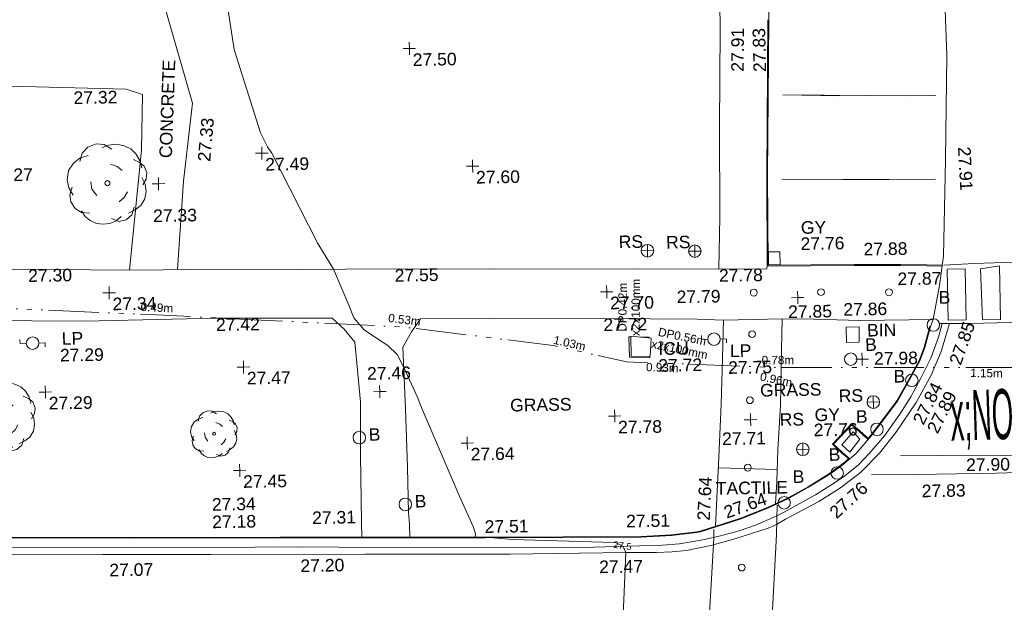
# Model space of a CAD drawing. Header units: millimetres. Extents: x -287732 to 520720, y -88450 to 287754.
# Tile 189 of 256: x -36052 to -6642, y 82152 to 99542. Entities that reach past the tile are written whole.
import ezdxf

# ---------------------------------------------------------------- set-up
doc = ezdxf.new("R2010")
doc.units = ezdxf.units.MM
for name, pattern in [('IMPORT-UG_EIR_QLB2 _2_', [2750, 1500, -300, 0, -300, 150, -300, 0, -200]), ('IMPORT-UG_ELEC_QLB2 _2_', [2500, 1500, -300, 0, -50, 150, -300, 0, -200]), ('IMPORT-UG_ELEC_STREET LIGHTING_QLB2 _2_', [2700, 1500, -300, 0, -250, 150, -300, 0, -200])]:
    doc.linetypes.add(name, pattern=pattern)
for name, color, linetype, lineweight, true_color in [('00_TOPO_BIN', 7, 'Continuous', 9, 0x7f5f3f), ('00_TOPO_FOOTPATH', 7, 'Continuous', 9, 0xa50000), ('00_TOPO_FORM_LINES', 7, 'Continuous', 9, 0x666666), ('00_TOPO_FURN_BOLLARD', 7, 'Continuous', 9, 0x666666), ('00_TOPO_FURN_LAMP_POST', 7, 'Continuous', 9, 0x666666), ('00_TOPO_FURN_SIGN', 7, 'Continuous', 9, 0x666666), ('00_TOPO_KERB_BOTTOM', 1, 'Continuous', 9, 0xff0000), ('00_TOPO_KERB_TOP', 7, 'Continuous', 9, 0xa500a5), ('00_TOPO_LEVEL_SPOT', 7, 'Continuous', 9, 0x666666), ('00_TOPO_ROAD_MARKING_WHITE_CONTINUOUS', 7, 'Continuous', 9, 0x999999), ('00_TOPO_ROAD_MARKING_WHITE_DASH', 7, 'Continuous', 9, 0x999999), ('00_TOPO_ROAD_MARKING_YELLOW_CONTINUOUS', 40, 'Continuous', 9, 0xffbf00), ('00_TOPO_SERV_GULLY', 7, 'Continuous', 9, 0x5252a5), ('00_TOPO_SERV_IC', 5, 'Continuous', 9, 0x0000ff), ('00_TOPO_TREE', 7, 'Continuous', 9, 0x666666), ('01_DTM_CONTOUR_MJR', 7, 'Continuous', 9, 0x7f3f00), ('01_DTM_CONTOUR_MJR_LABELS', 7, 'Continuous', 9, 0x7f3f00), ('12333-PUM-2D-U-0001-C01 - Rev2_REVIT IMPORT_dwg', 7, 'Continuous', 9, 0x767676), ('PUM-EIRCOMM-NOTES', 6, 'Continuous', 9, 0xff00ff), ('PUM-EIRCOMM-QLB2', 6, 'IMPORT-UG_EIR_QLB2 _2_', 9, 0xff00ff), ('PUM-ELECTRIC-MH', 1, 'Continuous', 9, 0xff0000), ('PUM-ELECTRIC-QLB2', 1, 'IMPORT-UG_ELEC_QLB2 _2_', 9, 0xff0000)]:
    doc.layers.add(name, color=color, linetype=linetype, lineweight=lineweight, true_color=true_color)
for name, color, linetype, lineweight in [('00_TOPO_PEDASTRIAN', 7, 'Continuous', 9), ('00_TOPO_ROAD_EDGE', 7, 'Continuous', 9), ('00_TOPO_ROAD_TEXT', 7, 'Continuous', 9), ('00_TOPO_SURFACE', 7, 'Continuous', 9), ('00_TOPO_SURVEY_TEXT', 7, 'Continuous', 9)]:
    doc.layers.add(name, color=color, linetype=linetype, lineweight=lineweight)
doc.styles.add('Arial_1', font='arial.ttf', dxfattribs={"height": 250})
doc.styles.add('Swis721 Lt BT_1', font='swissl.ttf', dxfattribs={"height": 200})
doc.styles.add('Swis721 Lt BT_2', font='swissl.ttf', dxfattribs={"height": 375})
doc.styles.add('Swis721 Lt BT_26', font='swissl.ttf', dxfattribs={"width": 0.395192, "height": 1494.853668})

# ---------------------------------------------------------------- blocks, each defined once
blk = doc.blocks.new('12333-PUM-2D-U-0001-C01 - Rev2_REVIT IMPORT_dwg_CONIFEROUS_TREE-2077106-Site Location Plan Proposed')
at = {"layer": '00_TOPO_TREE', "color": 254, "true_color": 0xcccccc, "flags": 128}
for points in [[(533866146, 725644316), (533866211, 725644533), (533866364, 725644686), (533866581, 725644773), (533866799, 725644751), (533866995, 725644620)], [(533866734, 725644664), (533866908, 725644729), (533867126, 725644751), (533867321, 725644707), (533867496, 725644620), (533867626, 725644490), (533867735, 725644316), (533867779, 725644120)], [(533865950, 725643423), (533865841, 725643619), (533865798, 725643837), (533865841, 725644076), (533865972, 725644272), (533866146, 725644403), (533866364, 725644468)], [(533867561, 725644337), (533867713, 725644272), (533867844, 725644163), (533867909, 725643989), (533867887, 725643815), (533867800, 725643662)], [(533866951, 725644228), (533867126, 725644163), (533867256, 725644054)], [(533866581, 725643401), (533866451, 725643575), (533866429, 725643771)], [(533867779, 725643858), (533867866, 725643684), (533867887, 725643488), (533867844, 725643292), (533867735, 725643118), (533867583, 725643009), (533867409, 725642922)], [(533866385, 725642944), (533866168, 725642966), (533865993, 725643075), (533865885, 725643249), (533865863, 725643445), (533865928, 725643641)], [(533867387, 725643488), (533867300, 725643336), (533867169, 725643227)], [(533867213, 725642835), (533867082, 725642726), (533866908, 725642661), (533866734, 725642639), (533866559, 725642661), (533866385, 725642748), (533866255, 725642857), (533866168, 725643009)], [(533867561, 725643075), (533867496, 725642879), (533867343, 725642748), (533867147, 725642705), (533866951, 725642792)]]:
    blk.add_lwpolyline(points, dxfattribs=at)
at = {"layer": '00_TOPO_TREE', "color": 254, "true_color": 0xcccccc}
blk.add_circle((533866864, 725643728), 67.2, dxfattribs=at)
blk = doc.blocks.new('12333-PUM-2D-U-0001-C01 - Rev2_REVIT IMPORT_dwg_CONIFEROUS_TREE-2077107-Site Location Plan Proposed')
at = {"layer": '00_TOPO_TREE', "color": 254, "true_color": 0xcccccc, "flags": 128}
for points in [[(533872768, 725643507), (533872811, 725643651), (533872912, 725643751), (533873055, 725643808), (533873199, 725643794), (533873328, 725643708)], [(533873156, 725643737), (533873271, 725643780), (533873414, 725643794), (533873543, 725643765), (533873658, 725643708), (533873744, 725643622), (533873816, 725643507), (533873845, 725643378)], [(533872639, 725642918), (533872567, 725643048), (533872539, 725643191), (533872567, 725643349), (533872653, 725643478), (533872768, 725643564), (533872912, 725643607)], [(533873299, 725643450), (533873414, 725643406), (533873500, 725643335)], [(533873701, 725643521), (533873802, 725643478), (533873888, 725643406), (533873931, 725643292), (533873917, 725643177), (533873859, 725643076)], [(533873055, 725642904), (533872969, 725643019), (533872955, 725643148)], [(533873845, 725643205), (533873902, 725643091), (533873917, 725642961), (533873888, 725642832), (533873816, 725642717), (533873716, 725642646), (533873601, 725642588)], [(533872926, 725642603), (533872783, 725642617), (533872668, 725642689), (533872596, 725642804), (533872582, 725642933), (533872625, 725643062)], [(533873587, 725642961), (533873529, 725642861), (533873443, 725642789)], [(533873472, 725642531), (533873386, 725642459), (533873271, 725642416), (533873156, 725642402), (533873041, 725642416), (533872926, 725642473), (533872840, 725642545), (533872783, 725642646)], [(533873701, 725642689), (533873658, 725642559), (533873558, 725642473), (533873429, 725642445), (533873299, 725642502)]]:
    blk.add_lwpolyline(points, dxfattribs=at)
at = {"layer": '00_TOPO_TREE', "color": 254, "true_color": 0xcccccc}
blk.add_circle((533873242, 725643119), 44.3, dxfattribs=at)
blk = doc.blocks.new('12333-PUM-2D-U-0001-C01 - Rev2_REVIT IMPORT_dwg_CONIFEROUS_TREE-2077130-Site Location Plan Proposed')
at = {"layer": '00_TOPO_TREE', "color": 254, "true_color": 0xcccccc, "flags": 128}
for points in [[(533869377, 725651318), (533869450, 725651563), (533869622, 725651735), (533869868, 725651833), (533870113, 725651809), (533870334, 725651662)], [(533870039, 725651711), (533870236, 725651784), (533870481, 725651809), (533870702, 725651760), (533870898, 725651662), (533871046, 725651514), (533871168, 725651318), (533871217, 725651097)], [(533869156, 725650312), (533869033, 725650533), (533868984, 725650778), (533869033, 725651048), (533869180, 725651269), (533869377, 725651416), (533869622, 725651490)], [(533870972, 725651342), (533871144, 725651269), (533871291, 725651146), (533871365, 725650950), (533871340, 725650753), (533871242, 725650582)], [(533870285, 725651220), (533870481, 725651146), (533870628, 725651023)], [(533871217, 725650803), (533871316, 725650606), (533871340, 725650385), (533871291, 725650164), (533871168, 725649968), (533870997, 725649845), (533870800, 725649747)], [(533869647, 725649772), (533869401, 725649796), (533869205, 725649919), (533869082, 725650115), (533869058, 725650336), (533869131, 725650557)], [(533869868, 725650287), (533869720, 725650483), (533869696, 725650704)], [(533870776, 725650385), (533870678, 725650213), (533870530, 725650091)], [(533870972, 725649919), (533870898, 725649698), (533870727, 725649551), (533870506, 725649502), (533870285, 725649600)], [(533870579, 725649649), (533870432, 725649526), (533870236, 725649453), (533870039, 725649428), (533869843, 725649453), (533869647, 725649551), (533869499, 725649674), (533869401, 725649845)]]:
    blk.add_lwpolyline(points, dxfattribs=at)
at = {"layer": '00_TOPO_TREE', "color": 254, "true_color": 0xcccccc}
blk.add_circle((533870187, 725650655), 75.7, dxfattribs=at)
blk = doc.blocks.new('12333-PUM-2D-U-0001-C01 - Rev2_REVIT IMPORT_dwg_MSL_Bollard_2-2077182-Site Location Plan Proposed')
at = {"layer": '00_TOPO_FURN_BOLLARD', "color": 254, "true_color": 0xcccccc}
blk.add_circle((0, 0), 62.5, dxfattribs=at)
blk = doc.blocks.new('12333-PUM-2D-U-0001-C01 - Rev2_REVIT IMPORT_dwg_GROUND_LAMP-2077185-Site Location Plan Proposed')
at = {"layer": '00_TOPO_FORM_LINES', "color": 254, "true_color": 0xcccccc}
blk.add_circle((0, 0), 337, dxfattribs=at)
blk = doc.blocks.new('12333-PUM-2D-U-0001-C01 - Rev2_REVIT IMPORT_dwg_MSL_RoadSign_SYM-2077193-Site Location Plan Proposed')
at = {"layer": '00_TOPO_FURN_SIGN', "color": 254, "true_color": 0xcccccc}
for p, q in [((-500, 0), (500, 0)), ((0, -500), (0, 500))]:
    blk.add_line(p, q, dxfattribs=at)
blk.add_circle((0, 0), 500, dxfattribs=at)
blk = doc.blocks.new('12333-PUM-2D-U-0001-C01 - Rev2_REVIT IMPORT_dwg_MSL_Lamp_Post_SYM-2077199-Site Location Plan Proposed')
at = {"layer": '00_TOPO_FURN_LAMP_POST', "color": 254, "true_color": 0xcccccc, "flags": 128}
for points in [[(-500, 0), (-1000, 0), (-1000, 317)], [(500, 0), (1000, 0), (1000, -317)]]:
    blk.add_lwpolyline(points, dxfattribs=at)
at = {"layer": '00_TOPO_FURN_LAMP_POST', "color": 254, "true_color": 0xcccccc}
blk.add_circle((0, 0), 500, dxfattribs=at)
blk = doc.blocks.new('12333-PUM-2D-U-0001-C01 - Rev2_REVIT IMPORT_dwg_MM-2077200-Site Location Plan Proposed')
at = {"layer": '00_TOPO_LEVEL_SPOT', "color": 254, "true_color": 0xcccccc, "flags": 128}
for points in [[(0, -500), (0, 0), (-500, 0)], [(500, 0), (0, 0), (0, 500)]]:
    blk.add_lwpolyline(points, dxfattribs=at)
blk = doc.blocks.new('12333-PUM-2D-U-0001-C01 - Rev2_REVIT IMPORT_dwg_MGS62954_T2_Galway_ITM_3d_Rev1-2077680-Site Location Plan Proposed')
at = {"layer": '00_TOPO_BIN', "color": 254, "true_color": 0xcccccc}
for p, q in [((533892176, 725645513), (533892176, 725645971)), ((533892176, 725645971), (533892557, 725645971)), ((533892557, 725645971), (533892557, 725645513)), ((533892176, 725645513), (533892557, 725645513))]:
    blk.add_line(p, q, dxfattribs=at)
at = {"layer": '00_TOPO_FOOTPATH', "color": 254, "true_color": 0xcccccc, "flags": 128}
for points in [[(533837271, 725648645), (533839604, 725648601), (533842335, 725648558), (533845131, 725648518), (533848796, 725648439), (533850985, 725648363), (533854020, 725648331), (533857372, 725648273), (533860171, 725648238), (533863565, 725648186), (533867771, 725648127), (533870573, 725648051), (533871804, 725648040), (533872430, 725648048), (533875790, 725647983), (533878716, 725647943), (533881609, 725647887), (533885852, 725647828), (533888400, 725647770), (533888460, 725649319), (533888493, 725652011), (533888568, 725654926), (533888578, 725657297), (533888600, 725659720)], [(533877600, 725639956), (533877596, 725640401), (533877599, 725642409), (533877626, 725643993), (533877487, 725645776), (533877179, 725646169), (533876827, 725646503), (533873352, 725646564), (533869433, 725646551), (533866273, 725646623), (533863277, 725646732), (533857701, 725646793), (533853100, 725646841), (533848964, 725646900), (533844221, 725646988), (533841209, 725647113), (533838127, 725647130)], [(533888171, 725640098), (533888226, 725640937), (533888304, 725642156), (533888399, 725643737), (533888446, 725644750), (533888513, 725646244), (533887723, 725646292), (533884923, 725646361), (533881628, 725646421), (533879464, 725646446), (533879188, 725646059), (533878926, 725645606), (533878966, 725643774), (533878996, 725642008), (533879007, 725640665), (533879026, 725640305), (533879030, 725639933)], [(533894772, 725646159), (533892598, 725646158), (533891202, 725646230), (533890262, 725646257), (533890209, 725644861), (533890170, 725643669), (533890072, 725642347), (533890023, 725641411), (533889972, 725640735)]]:
    blk.add_lwpolyline(points, dxfattribs=at)
at = {"layer": '00_TOPO_KERB_BOTTOM', "color": 254, "true_color": 0xcccccc}
blk.add_line((533890044, 725657192), (533890020, 725655188), dxfattribs=at)
at = {"layer": '00_TOPO_KERB_BOTTOM', "color": 254, "true_color": 0xcccccc, "flags": 128}
for points in [[(533890020, 725655188), (533889904, 725650549), (533889872, 725647859), (533892443, 725647836), (533893841, 725647808), (533894612, 725647785), (533895079, 725647770)], [(533894696, 725645950), (533894651, 725645799), (533894515, 725645321), (533894355, 725644925), (533894043, 725644388), (533893663, 725643739), (533893327, 725643300), (533892876, 725642726), (533892815, 725642658)], [(533892088, 725641940), (533892217, 725642043), (533891996, 725642233), (533891735, 725642484), (533892287, 725643051), (533892499, 725642860), (533892617, 725642753), (533892774, 725642611)], [(533892088, 725641940), (533891971, 725641847), (533891643, 725641610), (533890966, 725641212), (533890358, 725640886), (533889738, 725640607), (533888907, 725640296), (533887715, 725639941), (533887609, 725639920), (533886844, 725639848), (533885945, 725639814), (533881271, 725639875), (533879276, 725639909), (533877439, 725639939), (533875154, 725639976), (533870673, 725640047), (533864971, 725640155), (533860511, 725640225), (533858124, 725640267), (533857937, 725640272)]]:
    blk.add_lwpolyline(points, dxfattribs=at)
at = {"layer": '00_TOPO_KERB_TOP', "color": 254, "true_color": 0xcccccc, "flags": 128}
for points in [[(533889995, 725655189), (533889879, 725650549), (533889847, 725647834), (533892442, 725647811), (533893840, 725647783), (533894611, 725647760), (533895078, 725647746)], [(533892798, 725642672), (533892859, 725642741), (533893309, 725643314), (533893644, 725643751), (533894023, 725644399), (533894334, 725644935), (533894493, 725645329), (533894629, 725645805), (533894674, 725645957)], [(533892072, 725641954), (533892175, 725642047), (533891980, 725642215), (533891939, 725642254), (533891700, 725642484), (533892286, 725643085), (533892515, 725642878), (533892633, 725642771), (533892772, 725642646), (533892798, 725642672)], [(533858006, 725640290), (533858047, 725640289), (533860512, 725640244), (533864972, 725640175), (533870673, 725640067), (533875154, 725639996), (533876811, 725639969), (533877691, 725639955), (533878720, 725639938), (533879541, 725639924), (533881272, 725639895), (533885944, 725639834), (533886843, 725639868), (533887607, 725639940), (533887710, 725639960), (533888901, 725640315), (533889730, 725640626), (533890350, 725640904), (533890956, 725641230), (533891632, 725641627), (533892034, 725641922), (533892072, 725641954), (533892077, 725641957)]]:
    blk.add_lwpolyline(points, dxfattribs=at)
at = {"layer": '00_TOPO_PEDASTRIAN', "color": 254, "true_color": 0xcccccc}
for p, q in [((533895757, 725647647), (533895224, 725647647)), ((533895224, 725646123), (533895224, 725647647)), ((533895757, 725646123), (533895757, 725647647)), ((533896786, 725647723), (533896214, 725647647)), ((533896253, 725646123), (533896214, 725647647)), ((533896786, 725647723), (533896786, 725646123)), ((533895757, 725646123), (533895224, 725646123)), ((533896786, 725646123), (533896253, 725646123))]:
    blk.add_line(p, q, dxfattribs=at)
at = {"layer": '00_TOPO_ROAD_EDGE', "color": 254, "true_color": 0xcccccc, "flags": 128}
for points in [[(533895380, 725661598), (533895386, 725660443), (533895329, 725658505), (533895270, 725656486), (533895320, 725654026), (533895227, 725650913), (533895121, 725648045), (533894986, 725647163), (533894772, 725646159), (533894696, 725645950)], [(533892815, 725642658), (533892408, 725642196), (533892088, 725641940)]]:
    blk.add_lwpolyline(points, dxfattribs=at)
at = {"layer": '00_TOPO_ROAD_MARKING_WHITE_CONTINUOUS', "color": 254, "true_color": 0xcccccc, "flags": 128}
for points in [[(533894970, 725652840), (533894130, 725652840), (533890400, 725652940), (533892100, 725652880)], [(533890330, 725650420), (533892140, 725650380), (533893530, 725650360), (533894920, 725650340)], [(533900030, 725647860), (533899340, 725647850), (533898370, 725647840), (533897220, 725647820), (533896030, 725647800), (533895120, 725647770)], [(533899970, 725646020), (533897880, 725646030), (533895880, 725646020), (533894940, 725646030)], [(533899820, 725641560), (533898140, 725641560), (533896590, 725641540), (533894200, 725641540), (533892850, 725641550)], [(533889600, 725634070), (533889710, 725635890), (533889980, 725639820), (533890020, 725640690)], [(533888120, 725640000), (533888111, 725639767), (533888102, 725639551), (533887970, 725637850), (533887810, 725635590), (533887750, 725634780)]]:
    blk.add_lwpolyline(points, dxfattribs=at)
at = {"layer": '00_TOPO_ROAD_MARKING_WHITE_DASH', "color": 254, "true_color": 0xcccccc, "flags": 128}
blk.add_lwpolyline([(533893730, 725642100), (533894990, 725642090), (533896410, 725642060), (533897460, 725642060), (533898620, 725642030), (533899670, 725642030)], dxfattribs=at)
at = {"layer": '00_TOPO_ROAD_MARKING_YELLOW_CONTINUOUS', "color": 254, "true_color": 0xcccccc, "flags": 128}
for points in [[(533866410, 725639640), (533869860, 725639570), (533873090, 725639520), (533877690, 725639450), (533880320, 725639400), (533882020, 725639370), (533885480, 725639360), (533886390, 725639350), (533886860, 725639360), (533887290, 725639390), (533888020, 725639530), (533888740, 725639710), (533889740, 725640010), (533889930, 725640090), (533889994, 725640120), (533890260, 725640270), (533891270, 725640780), (533891920, 725641180), (533892530, 725641630), (533893100, 725642190), (533893600, 725642800), (533894220, 725643690), (533894690, 725644490), (533895000, 725645200), (533895260, 725646027)], [(533865940, 725639850), (533871840, 725639740), (533875680, 725639700), (533879360, 725639610), (533882100, 725639570), (533884510, 725639540), (533886570, 725639560), (533887080, 725639590), (533887780, 725639700), (533888270, 725639800), (533888870, 725639950), (533889360, 725640110), (533889910, 725640340), (533890006, 725640380), (533890220, 725640480), (533891150, 725640970), (533891170, 725640980), (533891630, 725641260), (533892020, 725641510), (533892460, 725641850), (533892800, 725642200), (533893260, 725642710), (533893730, 725643350), (533894070, 725643860), (533894380, 725644410), (533894690, 725645000), (533894930, 725645620), (533895040, 725646029)]]:
    blk.add_lwpolyline(points, dxfattribs=at)
at = {"layer": '00_TOPO_SERV_GULLY', "color": 254, "true_color": 0xcccccc}
for p, q in [((533890233, 725648257), (533889890, 725648257)), ((533889890, 725648257), (533889890, 725647876)), ((533890233, 725647876), (533890233, 725648257)), ((533890233, 725647876), (533889890, 725647876)), ((533892328, 725642846), (533891985, 725642465)), ((533892519, 725642618), (533892328, 725642846)), ((533892214, 725642237), (533892519, 725642618)), ((533892214, 725642237), (533891985, 725642465))]:
    blk.add_line(p, q, dxfattribs=at)
at = {"layer": '00_TOPO_SERV_IC', "color": 254, "true_color": 0xcccccc}
for p, q in [((533885737, 725645209), (533885737, 725645818)), ((533885737, 725645818), (533886347, 725645742)), ((533886347, 725645742), (533886308, 725645209)), ((533885737, 725645209), (533886308, 725645209))]:
    blk.add_line(p, q, dxfattribs=at)
at = {"layer": '00_TOPO_SURFACE', "color": 254, "true_color": 0xcccccc}
for p, q in [((533888513, 725646244), (533890262, 725646257)), ((533888284, 725641840), (533890041, 725641760))]:
    blk.add_line(p, q, dxfattribs=at)
at = {"layer": '00_TOPO_SURFACE', "color": 254, "true_color": 0xcccccc, "flags": 128}
for points in [[(533872230, 725648046), (533872457, 725650675), (533872766, 725652997), (533871245, 725658663), (533870130, 725659590), (533869206, 725663868), (533868929, 725668968), (533867513, 725670235), (533863196, 725670595), (533858684, 725670388), (533851815, 725670284), (533844993, 725669701), (533838118, 725669333), (533831737, 725668808), (533825871, 725668589), (533819290, 725668477), (533816561, 725668432), (533813689, 725668438), (533811207, 725668706), (533808951, 725669079), (533805382, 725669166), (533801897, 725669302), (533799767, 725669245), (533797809, 725669252)], [(533870800, 725648049), (533871218, 725651631), (533871277, 725653285), (533870799, 725653449), (533858874, 725653971), (533843986, 725654102), (533832299, 725654376), (533822851, 725654753), (533810248, 725655252), (533797560, 725655560)], [(533888400, 725647770), (533889837, 725647749), (533889847, 725647834)]]:
    blk.add_lwpolyline(points, dxfattribs=at)
at = {"layer": '01_DTM_CONTOUR_MJR', "color": 254, "true_color": 0xcccccc, "flags": 128}
blk.add_lwpolyline([(533885240, 725635390), (533885480, 725639360), (533885390, 725639550), (533885374, 725639559), (533885177, 725639666), (533885133, 725639666), (533882101, 725639808), (533881302, 725639887), (533881270, 725639889), (533880980, 725639900), (533880994, 725639994), (533880931, 725640215), (533880526, 725641152), (533879465, 725643744), (533879327, 725644125), (533878940, 725645000), (533878751, 725645387), (533878474, 725645664), (533878137, 725645887), (533877774, 725646138), (533877475, 725646509), (533877334, 725646884), (533876890, 725647970), (533876440, 725648744), (533875107, 725651460), (533874989, 725651652), (533874785, 725652074), (533874036, 725654576), (533873828, 725656140)], dxfattribs=at)
for name, p, xscale, yscale, zscale in [('12333-PUM-2D-U-0001-C01 - Rev2_REVIT IMPORT_dwg_MM-2077200-Site Location Plan Proposed', (533879273, 725654515), 0.375, 0.375, 0.375), ('12333-PUM-2D-U-0001-C01 - Rev2_REVIT IMPORT_dwg_MM-2077200-Site Location Plan Proposed', (533874814, 725651468), 0.375, 0.375, 0.375), ('12333-PUM-2D-U-0001-C01 - Rev2_REVIT IMPORT_dwg_MM-2077200-Site Location Plan Proposed', (533881102, 725650971), 0.375, 0.375, 0.375), ('12333-PUM-2D-U-0001-C01 - Rev2_REVIT IMPORT_dwg_MM-2077200-Site Location Plan Proposed', (533871710, 725650610), 0.375, 0.375, 0.375), ('12333-PUM-2D-U-0001-C01 - Rev2_REVIT IMPORT_dwg_MSL_RoadSign_SYM-2077193-Site Location Plan Proposed', (533886278, 725648355), 0.375, 0.375, 0.375), ('12333-PUM-2D-U-0001-C01 - Rev2_REVIT IMPORT_dwg_MSL_RoadSign_SYM-2077193-Site Location Plan Proposed', (533887692, 725648318), 0.375, 0.375, 0.375), ('12333-PUM-2D-U-0001-C01 - Rev2_REVIT IMPORT_dwg_MM-2077200-Site Location Plan Proposed', (533870180, 725647380), 0.375, 0.375, 0.375), ('12333-PUM-2D-U-0001-C01 - Rev2_REVIT IMPORT_dwg_MM-2077200-Site Location Plan Proposed', (533885040, 725647150), 0.375, 0.375, 0.375), ('12333-PUM-2D-U-0001-C01 - Rev2_REVIT IMPORT_dwg_GROUND_LAMP-2077185-Site Location Plan Proposed', (533889430, 725647050), 0.2999999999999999, 0.2999999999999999, 0.2999999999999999), ('12333-PUM-2D-U-0001-C01 - Rev2_REVIT IMPORT_dwg_MM-2077200-Site Location Plan Proposed', (533890740, 725646880), 0.375, 0.375, 0.375), ('12333-PUM-2D-U-0001-C01 - Rev2_REVIT IMPORT_dwg_GROUND_LAMP-2077185-Site Location Plan Proposed', (533891440, 725647030), 0.2999999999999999, 0.2999999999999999, 0.2999999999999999), ('12333-PUM-2D-U-0001-C01 - Rev2_REVIT IMPORT_dwg_GROUND_LAMP-2077185-Site Location Plan Proposed', (533893470, 725646990), 0.2999999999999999, 0.2999999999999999, 0.2999999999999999), ('12333-PUM-2D-U-0001-C01 - Rev2_REVIT IMPORT_dwg_MSL_Lamp_Post_SYM-2077199-Site Location Plan Proposed', (533867868, 725645919), 0.375, 0.375, 0.375), ('12333-PUM-2D-U-0001-C01 - Rev2_REVIT IMPORT_dwg_MSL_Bollard_2-2077182-Site Location Plan Proposed', (533894777, 725645989), 3, 3, 3), ('12333-PUM-2D-U-0001-C01 - Rev2_REVIT IMPORT_dwg_MSL_Lamp_Post_SYM-2077199-Site Location Plan Proposed', (533888220, 725645681), 0.375, 0.375, 0.375), ('12333-PUM-2D-U-0001-C01 - Rev2_REVIT IMPORT_dwg_GROUND_LAMP-2077185-Site Location Plan Proposed', (533889360, 725645810), 0.2999999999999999, 0.2999999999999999, 0.2999999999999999), ('12333-PUM-2D-U-0001-C01 - Rev2_REVIT IMPORT_dwg_MM-2077200-Site Location Plan Proposed', (533874153, 725645095), 0.375, 0.375, 0.375), ('12333-PUM-2D-U-0001-C01 - Rev2_REVIT IMPORT_dwg_MSL_Bollard_2-2077182-Site Location Plan Proposed', (533892294, 725645014), 3, 3, 3), ('12333-PUM-2D-U-0001-C01 - Rev2_REVIT IMPORT_dwg_MM-2077200-Site Location Plan Proposed', (533892631, 725645009), 0.375, 0.375, 0.375), ('12333-PUM-2D-U-0001-C01 - Rev2_REVIT IMPORT_dwg_MM-2077200-Site Location Plan Proposed', (533868224, 725644453), 0.375, 0.375, 0.375), ('12333-PUM-2D-U-0001-C01 - Rev2_REVIT IMPORT_dwg_MM-2077200-Site Location Plan Proposed', (533878210, 725644290), 0.375, 0.375, 0.375), ('12333-PUM-2D-U-0001-C01 - Rev2_REVIT IMPORT_dwg_MSL_Bollard_2-2077182-Site Location Plan Proposed', (533894107, 725644351), 3, 3, 3), ('12333-PUM-2D-U-0001-C01 - Rev2_REVIT IMPORT_dwg_GROUND_LAMP-2077185-Site Location Plan Proposed', (533889260, 725643840), 0.2999999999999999, 0.2999999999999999, 0.2999999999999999), ('12333-PUM-2D-U-0001-C01 - Rev2_REVIT IMPORT_dwg_MSL_RoadSign_SYM-2077193-Site Location Plan Proposed', (533892945, 725643722), 0.375, 0.375, 0.375), ('12333-PUM-2D-U-0001-C01 - Rev2_REVIT IMPORT_dwg_MM-2077200-Site Location Plan Proposed', (533885214, 725643440), 0.375, 0.375, 0.375), ('12333-PUM-2D-U-0001-C01 - Rev2_REVIT IMPORT_dwg_MM-2077200-Site Location Plan Proposed', (533889270, 725643260), 0.375, 0.375, 0.375), ('12333-PUM-2D-U-0001-C01 - Rev2_REVIT IMPORT_dwg_MSL_Bollard_2-2077182-Site Location Plan Proposed', (533877576, 725642929), 3, 3, 3), ('12333-PUM-2D-U-0001-C01 - Rev2_REVIT IMPORT_dwg_MSL_Bollard_2-2077182-Site Location Plan Proposed', (533893042, 725642906), 3, 3, 3), ('12333-PUM-2D-U-0001-C01 - Rev2_REVIT IMPORT_dwg_MM-2077200-Site Location Plan Proposed', (533880798, 725642709), 0.375, 0.375, 0.375), ('12333-PUM-2D-U-0001-C01 - Rev2_REVIT IMPORT_dwg_MSL_RoadSign_SYM-2077193-Site Location Plan Proposed', (533890816, 725642350), 0.375, 0.375, 0.375), ('12333-PUM-2D-U-0001-C01 - Rev2_REVIT IMPORT_dwg_MM-2077200-Site Location Plan Proposed', (533873987, 725642012), 0.375, 0.375, 0.375), ('12333-PUM-2D-U-0001-C01 - Rev2_REVIT IMPORT_dwg_GROUND_LAMP-2077185-Site Location Plan Proposed', (533889160, 725641830), 0.2999999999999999, 0.2999999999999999, 0.2999999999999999), ('12333-PUM-2D-U-0001-C01 - Rev2_REVIT IMPORT_dwg_MSL_Bollard_2-2077182-Site Location Plan Proposed', (533891828, 725641623), 3, 3, 3), ('12333-PUM-2D-U-0001-C01 - Rev2_REVIT IMPORT_dwg_MSL_Bollard_2-2077182-Site Location Plan Proposed', (533878914, 725640912), 3, 3, 3), ('12333-PUM-2D-U-0001-C01 - Rev2_REVIT IMPORT_dwg_MSL_Bollard_2-2077182-Site Location Plan Proposed', (533890231, 725640762), 3, 3, 3), ('12333-PUM-2D-U-0001-C01 - Rev2_REVIT IMPORT_dwg_GROUND_LAMP-2077185-Site Location Plan Proposed', (533888930, 725638850), 0.2999999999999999, 0.2999999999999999, 0.2999999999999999)]:
    blk.add_blockref(name, p, dxfattribs=dict(xscale=xscale, yscale=yscale, zscale=zscale))
for name in ['12333-PUM-2D-U-0001-C01 - Rev2_REVIT IMPORT_dwg_CONIFEROUS_TREE-2077130-Site Location Plan Proposed', '12333-PUM-2D-U-0001-C01 - Rev2_REVIT IMPORT_dwg_CONIFEROUS_TREE-2077106-Site Location Plan Proposed', '12333-PUM-2D-U-0001-C01 - Rev2_REVIT IMPORT_dwg_CONIFEROUS_TREE-2077107-Site Location Plan Proposed']:
    blk.add_blockref(name, (0, 0))
at = {"layer": '00_TOPO_BIN', "color": 251, "true_color": 0x666666, "insert": (533892795, 725646054), "char_height": 375, "width": 987.77, "attachment_point": 1, "line_spacing_factor": 1.005062, "style": 'Swis721 Lt BT_2'}
blk.add_mtext('BIN', dxfattribs=at)
at = {"layer": '00_TOPO_FOOTPATH', "color": 251, "true_color": 0x666666, "char_height": 375, "width": 1495.9, "attachment_point": 1, "line_spacing_factor": 1.005062, "style": 'Swis721 Lt BT_2'}
for s, insert in [('27.30', (533867771, 725648122)), ('27.55', (533878716, 725647939)), ('27.78', (533888400, 725647765)), ('27.86', (533892097, 725646689)), ('27.42', (533873352, 725646560)), ('27.72', (533884923, 725646356)), ('27.31', (533876124, 725640748))]:
    blk.add_mtext(s, dxfattribs=dict(at, insert=insert))
at = {"layer": '00_TOPO_FOOTPATH', "color": 251, "true_color": 0x666666, "insert": (533887623, 725640287), "char_height": 375, "width": 1495.9, "attachment_point": 1, "rotation": 86.3358, "line_spacing_factor": 1.005062, "style": 'Swis721 Lt BT_2'}
blk.add_mtext('27.64', dxfattribs=at)
at = {"layer": '00_TOPO_FURN_BOLLARD', "char_height": 375, "width": 398.91, "attachment_point": 1, "line_spacing_factor": 1.005062, "style": 'Swis721 Lt BT_2'}
for insert in [(533894950, 725646998), (533892729, 725645626), (533893561, 725644667), (533892416, 725643485), (533877858, 725643203), (533891585, 725642364), (533890497, 725641724), (533879197, 725641187)]:
    blk.add_mtext('B', dxfattribs=dict(at, insert=insert))
at = {"layer": '00_TOPO_FURN_LAMP_POST', "char_height": 375, "attachment_point": 1, "line_spacing_factor": 1.005062, "style": 'Swis721 Lt BT_2'}
for s, insert, width in [('LP', (533868740, 725646228), 707.59), ('27.29', (533868678, 725645730), 1495.9), ('LP', (533888689, 725645511), 707.59), ('27.75', (533888627, 725645013), 1495.9)]:
    blk.add_mtext(s, dxfattribs=dict(at, insert=insert, width=width))
at = {"layer": '00_TOPO_FURN_SIGN', "char_height": 375, "width": 783.57, "attachment_point": 1, "line_spacing_factor": 1.005062, "style": 'Swis721 Lt BT_2'}
for insert in [(533885424, 725648823), (533886838, 725648785), (533891914, 725644113), (533890140, 725643436)]:
    blk.add_mtext('RS', dxfattribs=dict(at, insert=insert))
at = {"layer": '00_TOPO_KERB_BOTTOM', "color": 251, "true_color": 0x666666, "char_height": 375, "width": 1495.9, "attachment_point": 1, "line_spacing_factor": 1.005062, "style": 'Swis721 Lt BT_2'}
for s, insert, rotation in [('27.83', (533889540, 725653631), 90.3723), ('27.84', (533894097, 725643160), 62.448)]:
    blk.add_mtext(s, dxfattribs=dict(at, insert=insert, rotation=rotation))
for s, insert in [('27.87', (533893731, 725647572)), ('27.18', (533873138, 725640676)), ('27.51', (533885501, 725640484))]:
    blk.add_mtext(s, dxfattribs=dict(at, insert=insert))
at = {"layer": '00_TOPO_KERB_TOP', "color": 251, "true_color": 0x666666, "char_height": 375, "width": 1495.9, "attachment_point": 1, "line_spacing_factor": 1.005062, "style": 'Swis721 Lt BT_2'}
for s, insert, rotation in [('27.91', (533888874, 725653655), 88.9011), ('27.89', (533894513, 725642890), 62.448), ('27.64', (533888386, 725640671), 18.7391)]:
    blk.add_mtext(s, dxfattribs=dict(at, insert=insert, rotation=rotation))
for s, insert in [('27.88', (533892732, 725648476)), ('27.34', (533873138, 725641199)), ('27.51', (533881272, 725640393))]:
    blk.add_mtext(s, dxfattribs=dict(at, insert=insert))
at = {"layer": '00_TOPO_LEVEL_SPOT', "char_height": 375, "width": 1495.9, "attachment_point": 1, "line_spacing_factor": 1.005062, "style": 'Swis721 Lt BT_2'}
for s, insert in [('27.50', (533879368, 725654367)), ('27.49', (533874909, 725651321)), ('27.27', (533866652, 725651141)), ('27.60', (533881197, 725650824)), ('27.33', (533871532, 725649845)), ('27.34', (533870275, 725647233)), ('27.70', (533885135, 725647003)), ('27.85', (533890447, 725646648)), ('27.98', (533892988, 725645208)), ('27.47', (533874248, 725644948)), ('27.46', (533877839, 725645026)), ('27.29', (533868320, 725644306)), ('27.78', (533885309, 725643293)), ('27.71', (533888408, 725642893)), ('27.64', (533880893, 725642562)), ('27.45', (533874082, 725641864))]:
    blk.add_mtext(s, dxfattribs=dict(at, insert=insert))
at = {"layer": '00_TOPO_ROAD_EDGE', "color": 251, "true_color": 0x666666, "insert": (533895979, 725651303), "char_height": 375, "width": 1495.9, "attachment_point": 1, "rotation": 272.18, "line_spacing_factor": 1.005062, "style": 'Swis721 Lt BT_2'}
blk.add_mtext('27.91', dxfattribs=at)
at = {"layer": '00_TOPO_ROAD_MARKING_WHITE_CONTINUOUS', "color": 251, "true_color": 0x666666, "insert": (533894344, 725641230), "char_height": 375, "width": 1495.9, "attachment_point": 1, "line_spacing_factor": 1.005062, "style": 'Swis721 Lt BT_2'}
blk.add_mtext('27.83', dxfattribs=at)
at = {"layer": '00_TOPO_ROAD_MARKING_WHITE_DASH', "color": 251, "true_color": 0x666666, "insert": (533895683, 725641987), "char_height": 375, "width": 1495.9, "attachment_point": 1, "line_spacing_factor": 1.005062, "style": 'Swis721 Lt BT_2'}
blk.add_mtext('27.90', dxfattribs=at)
at = {"layer": '00_TOPO_ROAD_MARKING_YELLOW_CONTINUOUS', "color": 251, "true_color": 0x666666, "char_height": 375, "width": 1495.9, "attachment_point": 1, "line_spacing_factor": 1.005062, "style": 'Swis721 Lt BT_2'}
for s, insert, rotation in [('27.85', (533895222, 725644885), 69.4611), ('27.76', (533891538, 725640520), 41.2636)]:
    blk.add_mtext(s, dxfattribs=dict(at, insert=insert, rotation=rotation))
for s, insert in [('27.07', (533870041, 725639293)), ('27.20', (533875751, 725639323)), ('27.47', (533884671, 725639132))]:
    blk.add_mtext(s, dxfattribs=dict(at, insert=insert))
at = {"layer": '00_TOPO_ROAD_TEXT', "color": 251, "true_color": 0x666666, "insert": (533895224, 725644018), "char_height": 1494.9, "width": 5356.28, "attachment_point": 1, "rotation": 0.865, "line_spacing_factor": 1.005062, "style": 'Swis721 Lt BT_26'}
blk.add_mtext('x;NO ENTRY', dxfattribs=at)
at = {"layer": '00_TOPO_SERV_GULLY', "color": 251, "true_color": 0x666666, "char_height": 375, "attachment_point": 1, "line_spacing_factor": 1.005062, "style": 'Swis721 Lt BT_2'}
for s, insert, width in [('GY', (533890872, 725649155), 821.56), ('27.76', (533890854, 725648672), 1495.9), ('GY', (533891184, 725643557), 821.56), ('27.76', (533891150, 725643107), 1495.9)]:
    blk.add_mtext(s, dxfattribs=dict(at, insert=insert, width=width))
at = {"layer": '00_TOPO_SERV_IC', "color": 251, "true_color": 0x666666, "char_height": 375, "attachment_point": 1, "line_spacing_factor": 1.005062, "style": 'Swis721 Lt BT_2'}
for s, insert, width in [('ICU', (533886555, 725645614), 1021.01), ('27.72', (533886541, 725645114), 1495.9)]:
    blk.add_mtext(s, dxfattribs=dict(at, insert=insert, width=width))
at = {"layer": '00_TOPO_SURFACE', "color": 251, "true_color": 0x666666, "char_height": 375, "width": 1495.9, "attachment_point": 1, "line_spacing_factor": 1.005062, "style": 'Swis721 Lt BT_2'}
for s, insert in [('27.32', (533869218, 725653408)), ('27.79', (533887125, 725647150))]:
    blk.add_mtext(s, dxfattribs=dict(at, insert=insert))
at = {"layer": '00_TOPO_SURFACE', "color": 251, "true_color": 0x666666, "insert": (533872892, 725651270), "char_height": 375, "width": 1495.9, "attachment_point": 1, "rotation": 83.9004, "line_spacing_factor": 1.005062, "style": 'Swis721 Lt BT_2'}
blk.add_mtext('27.33', dxfattribs=at)
at = {"layer": '00_TOPO_SURVEY_TEXT', "color": 251, "true_color": 0x666666, "insert": (533871747, 725651382), "char_height": 375, "width": 3286.24, "attachment_point": 1, "rotation": 86.9516, "line_spacing_factor": 1.005062, "style": 'Swis721 Lt BT_2'}
blk.add_mtext('CONCRETE', dxfattribs=at)
at = {"layer": '00_TOPO_SURVEY_TEXT', "color": 251, "true_color": 0x666666, "char_height": 375, "attachment_point": 1, "line_spacing_factor": 1.005062, "style": 'Swis721 Lt BT_2'}
for s, insert, width in [('GRASS', (533889569, 725644319), 2018.28), ('GRASS', (533882096, 725644004), 2018.28), ('TACTILE', (533888195, 725641414), 2341.21)]:
    blk.add_mtext(s, dxfattribs=dict(at, insert=insert, width=width))
at = {"layer": '01_DTM_CONTOUR_MJR_LABELS', "color": 251, "true_color": 0x666666, "insert": (533885393, 725639668), "char_height": 200, "width": 620.51, "attachment_point": 2, "rotation": 351.7176, "line_spacing_factor": 1.005062, "style": 'Swis721 Lt BT_1'}
blk.add_mtext('27.5', dxfattribs=at)
blk = doc.blocks.new('12333-PUM-2D-U-0001-C01 - Rev2_REVIT IMPORT_dwg-1620468-Site Location Plan Proposed')
at = {"layer": 'PUM-EIRCOMM-QLB2', "color": 211, "true_color": 0xffaaff, "flags": 128}
blk.add_lwpolyline([(188873, 33695), (193319, 33485), (202370, 32910), (211110, 32082), (217866, 31639), (224319, 31220), (230504, 30841), (237874, 30351), (242338, 29723), (244518, 29195), (249032, 28949), (256599, 28812), (266696, 29705), (266946, 29880)], dxfattribs=at)
at = {"layer": 'PUM-ELECTRIC-MH', "color": 21, "true_color": 0xffaaaa}
blk.add_line((245212, 29354), (245212, 29309), dxfattribs=at)
at = {"layer": 'PUM-ELECTRIC-MH', "color": 21, "true_color": 0xffaaaa, "flags": 128}
for points in [[(245212, 29309), (244604, 29331), (244598, 29941), (244657, 29939)], [(244942, 29928), (245206, 29919), (245207, 29895)]]:
    blk.add_lwpolyline(points, dxfattribs=at)
blk.add_blockref('12333-PUM-2D-U-0001-C01 - Rev2_REVIT IMPORT_dwg_MGS62954_T2_Galway_ITM_3d_Rev1-2077680-Site Location Plan Proposed', (-533641080, -725615854))
at = {"layer": 'PUM-EIRCOMM-NOTES', "char_height": 250, "width": 1160.03, "attachment_point": 2, "line_spacing_factor": 0.941778, "style": 'Arial_1'}
for s, insert, rotation in [('0.49m', (230527, 31187), 356.1962), ('0.53m', (237923, 30695), 351.9921), ('1.03m', (242855, 29906), 346.385), ('0.93m', (245588, 29132), 356.8806), ('0.78m', (249039, 29296), 358.9628)]:
    blk.add_mtext(s, dxfattribs=dict(at, insert=insert, rotation=rotation))
at = {"layer": 'PUM-ELECTRIC-QLB2', "char_height": 250, "attachment_point": 2, "line_spacing_factor": 0.941778, "style": 'Arial_1'}
for s, insert, width, rotation in [('DP0.42m\\Px2x100mm', (244300, 30831), 2038.46, 88.5756), ('DP0.56m\\Px2x100mm', (246220, 30045), 2038.46, 347.3106), ('0.96m', (249003, 28714), 1160.03, 347.3106), ('1.15m', (255264, 28798), 1160.03, 358.0998)]:
    blk.add_mtext(s, dxfattribs=dict(at, insert=insert, width=width, rotation=rotation))

msp = doc.modelspace()

# ---------------------------------------------------------------- block references
at = {"layer": '12333-PUM-2D-U-0001-C01 - Rev2_REVIT IMPORT_dwg', "color": 254, "linetype": 'IMPORT-UG_ELEC_STREET LIGHTING_QLB2 _2_', "true_color": 0xffd4d4, "rotation": 0.9999999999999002}
msp.add_blockref('12333-PUM-2D-U-0001-C01 - Rev2_REVIT IMPORT_dwg-1620468-Site Location Plan Proposed', (-261895, 55870), dxfattribs=at)

doc.saveas('drawing.dxf')
